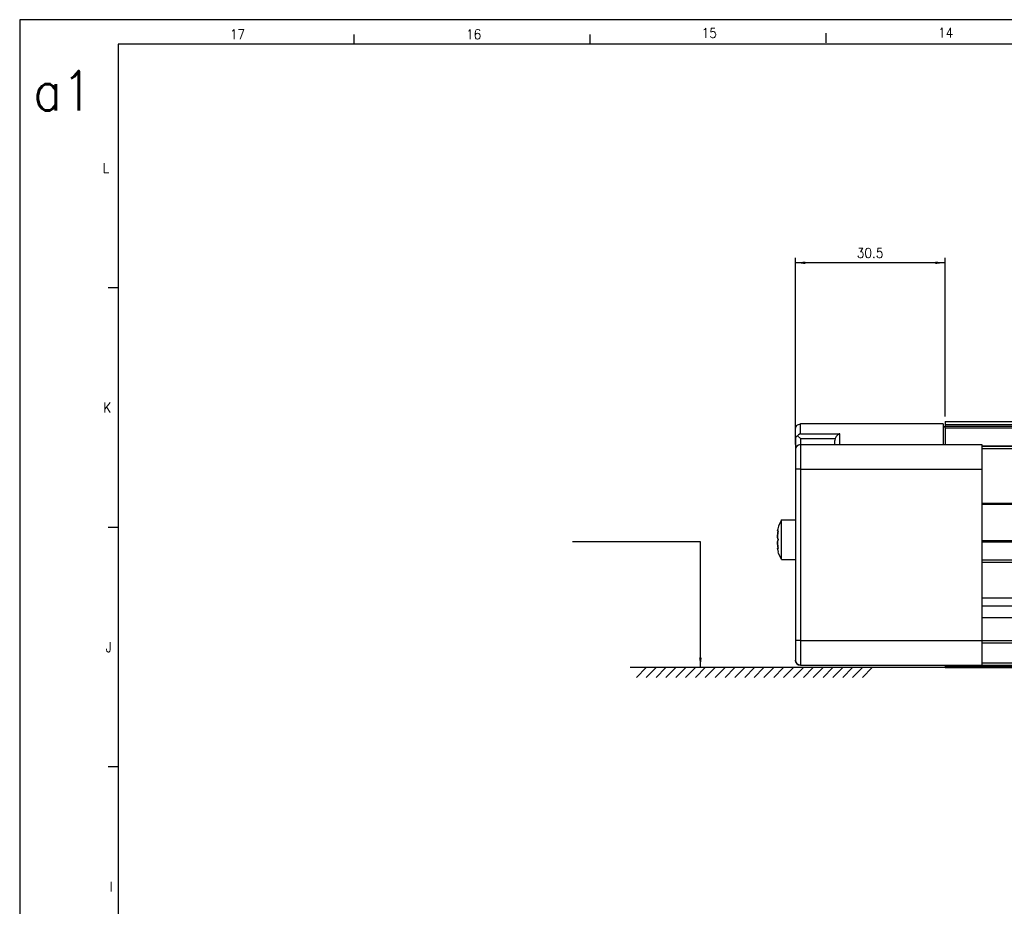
# Model space of a CAD drawing. Header units: inches. Extents: x -381 to 28022, y -418 to 176.
# Tile 5 of 49: x -381 to -181, y -5 to 176. Entities that reach past the tile are written whole.
import ezdxf

# ---------------------------------------------------------------- set-up
doc = ezdxf.new("R2010")
doc.units = ezdxf.units.IN
doc.layers.add('1', color=7, linetype='Continuous')
doc.styles.add('CONVERTER_12', font='txt.shx', dxfattribs={"width": 0.9})
doc.dimstyles.new('ME10_DIM_43', dxfattribs={"dimtxt": 2, "dimasz": 2, "dimexe": 1, "dimexo": 1, "dimgap": 1, "dimtad": 1, "dimdsep": 46, "dimtxsty": 'CONVERTER_12', "dimsah": 1, "dimcen": 0.09, "dimclrd": 2, "dimclre": 2, "dimclrt": 2, "dimadec": 0, "dimazin": 0, "dimtfac": 1, "dimtdec": 4, "dimtix": 1, "dimtmove": 0, "dimatfit": 3, "dimfxl": 1, "dimtolj": 1, "dimtzin": 0, "dimarcsym": 0})
doc.dimstyles.get("Standard").update_dxf_attribs({"dimtxt": 0.18, "dimasz": 0.18, "dimexe": 0.18, "dimexo": 0.0625, "dimgap": 0.09, "dimtad": 0, "dimtih": 1, "dimtoh": 1, "dimdec": 4, "dimzin": 0, "dimdsep": 46, "dimtxsty": 'Standard', "dimcen": 0.09, "dimadec": 0, "dimazin": 0, "dimtfac": 1, "dimtdec": 4, "dimtofl": 0, "dimtmove": 0, "dimatfit": 3, "dimfxl": 1, "dimtolj": 1, "dimtzin": 0, "dimarcsym": 0})

# ---------------------------------------------------------------- blocks, each defined once
blk = doc.blocks.new('Modulo_izq__K___94', base_point=(-227.1126677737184, 43.9825141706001))
at = {"color": 7, "linetype": 'Continuous'}
for p, q in [((-223.4577178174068, 92.4860791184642), (-223.4522673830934, 92.59060758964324)), ((-223.4577178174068, 90.54645645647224), (-223.4577178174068, 92.4860791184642)), ((-223.4522673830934, 92.59060758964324), (-223.4088103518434, 92.7950944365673)), ((-223.4088103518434, 92.7950944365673), (-223.3817107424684, 92.86876387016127)), ((-223.3817107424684, 92.86876387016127), (-223.3238494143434, 92.98607725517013)), ((-223.3238494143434, 92.98607725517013), (-223.2008025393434, 93.15520948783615)), ((-223.2008025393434, 93.15520948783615), (-223.1649138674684, 93.19318479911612)), ((-223.1649138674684, 93.19318479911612), (-223.0455291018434, 93.2950944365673)), ((-223.0455291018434, 93.2950944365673), (-222.8643767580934, 93.39962477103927)), ((-222.8643767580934, 93.39962477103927), (-222.8404509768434, 93.4099587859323)), ((-222.8404509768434, 93.4099587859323), (-222.6656462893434, 93.46422666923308)), ((-222.6656462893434, 93.46422666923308), (-222.4577178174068, 93.4860791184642)), ((-222.4577178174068, 91.47846112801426), (-222.4577178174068, 93.4860791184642)), ((-193.4577178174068, 93.4860791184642), (-222.4577178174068, 93.4860791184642)), ((-193.4577178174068, 93.4860791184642), (-193.4577178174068, 89.28607911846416)), ((-193.4577178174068, 92.98607811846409), (-193.0577178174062, 92.98607811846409)), ((-193.0577178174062, 93.98251510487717), (-193.0577178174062, 93.96542725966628)), ((-193.0577178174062, 93.98251510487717), (-40.40307212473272, 93.98251510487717)), ((-193.0577178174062, 93.96542725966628), (-193.0577178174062, 93.36143009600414)), ((-193.0577178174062, 93.96542725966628), (-40.39168022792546, 93.96542725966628)), ((-193.0577178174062, 93.36143009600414), (-193.0577178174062, 93.03613797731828)), ((-193.0577178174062, 93.36143009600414), (-39.98901545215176, 93.3614300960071)), ((-193.0577178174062, 92.71130448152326), (-193.0577178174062, 93.03613797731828)), ((-193.0577178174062, 93.03613797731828), (-39.77215402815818, 93.03613796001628)), ((-193.0577178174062, 92.71130448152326), (-193.0577178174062, 89.2860818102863)), ((-193.0577178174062, 92.71130448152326), (-39.5555983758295, 92.71130448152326)), ((-223.3817107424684, 90.80823606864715), (-223.4577178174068, 90.54645645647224)), ((-223.4577178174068, 90.54645645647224), (-223.4577178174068, 88.28607911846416)), ((-223.1649138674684, 91.03016371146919), (-223.3817107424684, 90.80823606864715)), ((-223.0223211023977, 91.11105974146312), (-223.1649138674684, 91.03016371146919)), ((-222.8604705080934, 91.25356382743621), (-223.0223211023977, 91.11105974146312)), ((-223.0223211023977, 91.11105974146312), (-222.4577178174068, 90.54645645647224)), ((-222.8404509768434, 91.26881498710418), (-222.8604705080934, 91.25356382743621)), ((-222.4796111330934, 91.47033399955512), (-222.8404509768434, 91.26881498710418)), ((-222.4577178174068, 91.47846112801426), (-222.4796111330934, 91.47033399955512)), ((-222.4577178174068, 91.47846112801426), (-214.4577178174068, 91.47846112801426)), ((-222.4577178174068, 90.54645645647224), (-222.4577178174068, 89.28607911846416)), ((-222.4577178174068, 90.54645645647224), (-215.3897224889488, 90.54645645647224)), ((-215.3897224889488, 90.54645645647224), (-215.4577178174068, 90.15756756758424)), ((-215.4577178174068, 89.28608003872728), (-215.4577178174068, 90.15756756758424)), ((-215.3817107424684, 90.56826109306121), (-215.3897224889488, 90.54645645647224)), ((-215.1800505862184, 90.9291390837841), (-215.3817107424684, 90.56826109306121)), ((-215.1649138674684, 90.9491967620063), (-215.1800505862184, 90.9291390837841)), ((-214.8604705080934, 91.25356382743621), (-215.1649138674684, 90.9491967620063)), ((-214.8404509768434, 91.26881498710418), (-214.8604705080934, 91.25356382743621)), ((-214.4796111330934, 91.47033399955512), (-214.8404509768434, 91.26881498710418)), ((-214.4577178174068, 91.47846112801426), (-214.4796111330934, 91.47033399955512)), ((-214.4577178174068, 89.28607911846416), (-214.4577178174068, 91.47846112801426)), ((-223.4577178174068, 88.28607911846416), (-223.4577178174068, 84.28607911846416)), ((-222.4577178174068, 89.28607911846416), (-222.4577178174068, 84.28607911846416)), ((-222.4577178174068, 89.28607911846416), (-185.5577178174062, 89.28607911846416)), ((-41.08144798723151, 89.00007889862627), (-185.5577215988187, 89.00007889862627)), ((-185.5577207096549, 88.98251510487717), (-145.0577517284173, 88.98251510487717)), ((-185.5577178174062, 89.28607911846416), (-185.5577178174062, 84.28607911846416)), ((-185.5577164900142, 88.48251510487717), (-159.8099224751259, 88.48251510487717)), ((-222.4577178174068, 84.28607911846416), (-223.4577178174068, 84.28607911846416)), ((-223.4577178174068, 84.28607911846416), (-223.4577178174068, 49.4860791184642)), ((-222.4577178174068, 84.28607911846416), (-185.5577178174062, 84.28607911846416)), ((-222.4577178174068, 84.28607911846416), (-222.4577178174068, 49.4860791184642)), ((-185.5577178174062, 84.28607911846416), (-185.5576247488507, 49.48503378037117)), ((-185.5577361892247, 77.16552824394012), (-160.559934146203, 77.16552824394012)), ((-185.5576264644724, 77.4155278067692), (-160.5598450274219, 77.4155278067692)), ((-227.0613982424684, 72.12701339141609), (-227.1024138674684, 71.92286033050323)), ((-227.0496794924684, 72.17338675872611), (-227.0613982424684, 72.12701339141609)), ((-226.9570598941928, 72.4860791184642), (-227.0496794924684, 72.17338675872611)), ((-226.8753630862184, 72.72223967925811), (-226.9570598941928, 72.4860791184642)), ((-226.2860076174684, 73.98607916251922), (-226.8753630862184, 72.72223967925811)), ((-226.2860076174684, 73.98607916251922), (-223.4576384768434, 73.98607916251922)), ((-226.2860076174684, 69.2914858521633), (-226.2860076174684, 73.98607916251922)), ((-227.1126677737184, 71.80149764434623), (-227.1114470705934, 71.83743399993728)), ((-227.1114470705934, 71.83743399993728), (-227.1126677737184, 71.80149764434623)), ((-227.1126677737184, 71.80149764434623), (-227.1024138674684, 71.7228003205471)), ((-227.1126677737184, 70.7380495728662), (-227.0613982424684, 71.31255823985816)), ((-227.0613982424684, 71.31255823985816), (-227.1126677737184, 70.7380495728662)), ((-227.1024138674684, 70.50539309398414), (-227.1126677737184, 70.7380495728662)), ((-227.1126677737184, 70.7380495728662), (-227.1024138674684, 70.50539309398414)), ((-227.1024138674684, 71.92286033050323), (-227.1114470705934, 71.83743399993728)), ((-227.1024138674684, 71.7228003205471), (-227.0613982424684, 71.68731600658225)), ((-227.0792205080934, 70.33472735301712), (-227.1024138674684, 70.50539309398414)), ((-227.1024138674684, 70.50539309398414), (-227.0792205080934, 70.33472735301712)), ((-227.0613982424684, 70.2511091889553), (-227.0792205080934, 70.33472735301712)), ((-227.0792205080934, 70.33472735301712), (-227.0613982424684, 70.2511091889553)), ((-227.0613982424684, 71.68731600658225), (-227.0496794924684, 71.68877131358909)), ((-226.9733987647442, 71.6873157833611), (-227.0613982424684, 71.68731600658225)), ((-227.0613982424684, 71.31255823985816), (-227.0496794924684, 71.37670809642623)), ((-227.0496794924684, 71.37670809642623), (-227.0613982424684, 71.31255823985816)), ((-227.0496794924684, 70.20674044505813), (-227.0613982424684, 70.2511091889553)), ((-227.0613982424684, 70.2511091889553), (-227.0496794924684, 70.20674044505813)), ((-226.9570598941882, 71.75384607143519), (-227.0496794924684, 71.37670809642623)), ((-227.0496794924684, 71.68877131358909), (-227.0396697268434, 71.69187266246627)), ((-227.0496794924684, 71.37670809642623), (-226.9733987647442, 71.6873157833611)), ((-226.9570598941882, 69.98607911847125), (-227.0496794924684, 70.20674044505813)), ((-227.0496794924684, 70.20674044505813), (-226.9570598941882, 69.98607911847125)), ((-227.0396697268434, 71.69187266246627), (-226.9570598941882, 71.75384607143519)), ((-227.1024138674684, 69.46676356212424), (-227.1126677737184, 69.23410899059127)), ((-227.1126677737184, 69.23410899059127), (-227.1024138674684, 69.46676356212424)), ((-227.1126677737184, 69.23410899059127), (-227.0613982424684, 68.65960032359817)), ((-227.0613982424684, 68.65960032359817), (-227.1126677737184, 69.23410899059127)), ((-227.1024138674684, 68.24935633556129), (-227.1126677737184, 68.1706610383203)), ((-227.1126677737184, 68.1706610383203), (-227.1114470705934, 68.13472468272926)), ((-227.1114470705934, 68.13472468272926), (-227.1126677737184, 68.1706610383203)), ((-227.1114470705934, 68.13472468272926), (-227.1024138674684, 68.0492983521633)), ((-227.0792205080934, 69.63743121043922), (-227.1024138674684, 69.46676356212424)), ((-227.1024138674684, 69.46676356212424), (-227.0792205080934, 69.63743121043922)), ((-227.0613982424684, 68.28484064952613), (-227.1024138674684, 68.24935633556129)), ((-227.1024138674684, 68.0492983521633), (-227.0613982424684, 67.84516627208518)), ((-227.0613982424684, 69.72104937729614), (-227.0792205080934, 69.63743121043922)), ((-227.0792205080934, 69.63743121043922), (-227.0613982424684, 69.72104937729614)), ((-227.0496794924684, 69.76541812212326), (-227.0613982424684, 69.72104937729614)), ((-227.0613982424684, 69.72104937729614), (-227.0496794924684, 69.76541812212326)), ((-227.0613982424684, 68.65960032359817), (-227.0496794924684, 68.59545046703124)), ((-227.0496794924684, 68.59545046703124), (-227.0613982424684, 68.65960032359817)), ((-226.9733982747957, 68.28484051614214), (-227.0613982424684, 68.28484064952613)), ((-227.0496794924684, 68.28338724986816), (-227.0613982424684, 68.28484064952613)), ((-226.9570598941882, 69.98607911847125), (-227.0496794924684, 69.76541812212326)), ((-227.0496794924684, 69.76541812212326), (-226.9570598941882, 69.98607911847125)), ((-227.0496794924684, 68.59545046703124), (-226.9570598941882, 68.21831216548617)), ((-226.9733982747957, 68.28484051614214), (-227.0496794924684, 68.59545046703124)), ((-227.0396697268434, 68.2802859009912), (-227.0496794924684, 68.28338724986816)), ((-226.9570598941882, 68.21831216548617), (-227.0396697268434, 68.2802859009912)), ((-226.2859210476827, 65.9860791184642), (-226.2860076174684, 69.2914858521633)), ((-185.5577360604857, 69.79950243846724), (-160.5599325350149, 69.79950243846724)), ((-185.5576266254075, 69.54950240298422), (-160.5598458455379, 69.54950240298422)), ((-227.0613982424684, 67.84516627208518), (-227.0496794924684, 67.7987719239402)), ((-227.0496794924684, 67.7987719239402), (-226.9570598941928, 67.48607911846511)), ((-226.8753630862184, 67.2499172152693), (-226.9570598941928, 67.48607911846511)), ((-226.2859210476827, 65.9860791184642), (-226.8753630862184, 67.2499172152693)), ((-226.2859210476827, 65.9860791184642), (-223.4576384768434, 65.98607940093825)), ((-185.5577362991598, 65.42078489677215), (-160.5599333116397, 65.42078489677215)), ((-185.5576301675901, 65.9207844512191), (-160.5598612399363, 65.9207844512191)), ((-185.5576216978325, 58.15432346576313), (-160.5598240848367, 58.15432346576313)), ((-160.5599310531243, 56.48607916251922), (-185.5577342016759, 56.48607916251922)), ((-185.5576312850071, 54.20016531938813), (-145.2753461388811, 54.20016531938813)), ((-185.5576223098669, 54.16895500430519), (-145.2440789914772, 54.16895500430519)), ((-223.4577178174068, 49.4860791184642), (-223.4577178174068, 45.4860791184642)), ((-222.4577178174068, 49.4860791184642), (-223.4577178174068, 49.4860791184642)), ((-222.4577178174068, 49.4860791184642), (-222.4577178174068, 44.4860791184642)), ((-222.4577178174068, 49.4860791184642), (-185.5576247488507, 49.48503378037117)), ((-185.5576247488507, 49.48503378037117), (-185.5577178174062, 44.4860791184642)), ((-185.5576247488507, 49.48503378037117), (-39.7347254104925, 49.48503362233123)), ((-185.5576211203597, 49.05156145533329), (-40.02370685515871, 49.05156145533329)), ((-223.4522673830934, 45.38155073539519), (-223.4577178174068, 45.4860791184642)), ((-223.4459256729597, 45.35170957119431), (-223.4522673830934, 45.38155073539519)), ((-223.4088103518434, 45.17706198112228), (-223.4306515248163, 45.27983647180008)), ((-223.3817107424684, 45.10339636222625), (-223.4088103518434, 45.17706198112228)), ((-223.3238494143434, 44.98607916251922), (-223.3817107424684, 45.10339636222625)), ((-223.2008025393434, 44.81694883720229), (-223.3238494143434, 44.98607916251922)), ((-223.1648245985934, 44.77897233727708), (-223.2008025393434, 44.81694883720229)), ((-223.1120269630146, 44.73386899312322), (-223.1648245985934, 44.77897233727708)), ((-223.0455291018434, 44.67706198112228), (-223.0862485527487, 44.71184731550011)), ((-222.8643767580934, 44.57253355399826), (-223.0455291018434, 44.67706198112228)), ((-222.8404509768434, 44.56219953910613), (-222.8643767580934, 44.57253355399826)), ((-222.8115065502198, 44.55321378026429), (-222.8404509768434, 44.56219953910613)), ((-222.6656462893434, 44.50793165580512), (-222.7761481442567, 44.54223681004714)), ((-222.4577178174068, 44.4860791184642), (-222.6656462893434, 44.50793165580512)), ((-222.4577178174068, 44.4860791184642), (-185.5577178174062, 44.4860791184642)), ((-193.4577178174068, 44.4860791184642), (-193.4577178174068, 44.45607911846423)), ((-193.4577178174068, 44.45607911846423), (-193.0577178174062, 44.45607863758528)), ((-193.0577178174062, 44.4825141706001), (-193.0577178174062, 44.45607863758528)), ((-193.0577178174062, 44.4825141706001), (-39.40307150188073, 44.4825141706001)), ((-193.0577178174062, 44.45607863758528), (-193.0577178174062, 44.2325141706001)), ((-193.0577178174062, 44.2325141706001), (-193.0577178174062, 43.9825141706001)), ((-193.0577178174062, 44.2325141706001), (-39.23640504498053, 44.2325141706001)), ((-185.5577164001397, 44.9825141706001), (-39.73640483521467, 44.9825141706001)), ((-193.0577178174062, 43.9825141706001), (-39.40307171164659, 43.9825141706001))]:
    blk.add_line(p, q, dxfattribs=at)
for centre, start, end in [((-222.4577178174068, 88.28607911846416), 90, 180), ((-222.4577178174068, 45.4860791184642), 180, 270)]:
    blk.add_arc(centre, 1, start, end, dxfattribs=at)
blk = doc.blocks.new('F-270__98', base_point=(-227.1126677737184, 43.9825141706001))
blk.add_blockref('Modulo_izq__K___94', (-227.1126677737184, 43.9825141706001))
blk = doc.blocks.new('*D150')
at = {"layer": '1', "color": 2, "linetype": 'Continuous'}
for p, q in [((-223.4577178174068, 89.28607911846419), (-223.4577178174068, 127.2359957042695)), ((-193.0577178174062, 126.2359957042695), (-223.4577178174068, 126.2359957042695)), ((-193.0577178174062, 94.98251510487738), (-193.0577178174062, 127.2359957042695))]:
    blk.add_line(p, q, dxfattribs=at)
at = {"layer": '1', "color": 2}
for points in [[(-221.4577178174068, 126.4993006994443), (-221.4577178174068, 125.9726907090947), (-223.4577178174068, 126.2359957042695)], [(-195.0577178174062, 125.9726907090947), (-195.0577178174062, 126.4993006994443), (-193.0577178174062, 126.2359957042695)]]:
    blk.add_solid(points, dxfattribs=at)
at = {"layer": '1', "color": 2, "insert": (-210.9827178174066, 127.2359957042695), "char_height": 2, "attachment_point": 7, "rotation": 0.00013888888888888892, "line_spacing_factor": 0.60024009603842, "style": 'CONVERTER_12'}
blk.add_mtext('30.5', dxfattribs=at)
blk = doc.blocks.new('Marco_a1', base_point=(38.86876955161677, -121.3796663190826))
at = {"layer": '1', "color": 2, "linetype": 'Continuous'}
for p, q in [((-381.1312304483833, 175.6203336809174), (-381.1312304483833, -418.3796663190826)), ((458.8687695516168, 175.6203336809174), (-381.1312304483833, 175.6203336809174)), ((-313.1900539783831, 172.6203336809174), (-313.1900539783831, 170.6203336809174)), ((-265.2488775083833, 172.6203336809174), (-265.2488775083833, 170.6203336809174)), ((-217.3077010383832, 172.9039942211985), (-217.3077010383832, 170.9039942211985)), ((-361.1312304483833, 121.1536670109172), (-363.1312304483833, 121.1536670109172)), ((-361.1312304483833, 72.48700035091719), (-363.1312304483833, 72.48700035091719)), ((-361.1312304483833, 23.82033368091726), (-363.1312304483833, 23.82033368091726))]:
    blk.add_line(p, q, dxfattribs=at)
at = {"layer": '1', "color": 7, "linetype": 'Continuous'}
for p, q in [((-361.1312304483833, 170.6203336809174), (-361.1312304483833, -413.3796663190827)), ((453.8687695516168, 170.6203336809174), (-361.1312304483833, 170.6203336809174))]:
    blk.add_line(p, q, dxfattribs=at)
at = {"layer": '1', "color": 2, "char_height": 2, "attachment_point": 4, "line_spacing_factor": 1.20048019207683, "style": 'CONVERTER_12'}
for s, insert in [('15', (-242.5243074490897, 172.9167099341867)), ('14', (-194.4702152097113, 172.9788756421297)), ('17', (-338.4067095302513, 172.6451371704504)), ('16', (-290.4096025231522, 172.6451371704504)), ('L', (-364.2475220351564, 145.4870003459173)), ('K', (-364.1646240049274, 96.8203336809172)), ('J', (-363.6353988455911, 48.15366701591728)), ('I', (-362.8674942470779, -0.51299965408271))]:
    blk.add_mtext(s, dxfattribs=dict(at, insert=insert))
at = {"layer": '1', "color": 6, "insert": (-378.3951860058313, 161.1930653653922), "char_height": 8, "attachment_point": 4, "line_spacing_factor": 1.20048019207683, "style": 'CONVERTER_12'}
blk.add_mtext('a1', dxfattribs=at)
blk = doc.blocks.new('Top', base_point=(38.86876955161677, -121.3796663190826))
blk.add_blockref('Marco_a1', (38.86876955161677, -121.3796663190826))
blk = doc.blocks.new('_dummy_frame', base_point=(-381.1312304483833, -418.3796663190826))
blk.add_blockref('Top', (38.86876955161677, -121.3796663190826))
blk = doc.blocks.new('Inferior1', base_point=(2040.764773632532, 69.73251432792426))
at = {"layer": '1', "color": 7, "linetype": 'Continuous'}
for p, q in [((-193.0577178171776, 43.9825141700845), (-257.0577178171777, 43.9825141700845)), ((-253.7794146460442, 43.9825141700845), (-255.7794146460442, 41.9825141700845)), ((-251.7805283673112, 43.9825141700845), (-253.7805283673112, 41.9825141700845)), ((-249.7826534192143, 43.9825141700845), (-251.7805283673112, 41.9825141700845)), ((-247.7849602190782, 43.9825141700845), (-249.7849602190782, 41.9825141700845)), ((-245.7758684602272, 43.9825141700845), (-247.7758684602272, 41.9825141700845)), ((-243.7769821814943, 43.9825141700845), (-245.7769821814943, 41.9825141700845)), ((-241.7791072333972, 43.9825141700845), (-243.7769821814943, 41.9825141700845)), ((-239.7814140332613, 43.9825141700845), (-241.7814140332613, 41.9825141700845)), ((-237.7752369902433, 43.9825141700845), (-239.7752369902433, 41.9825141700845)), ((-235.7763507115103, 43.9825141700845), (-237.7763507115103, 41.9825141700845)), ((-233.7784757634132, 43.9825141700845), (-235.7763507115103, 41.9825141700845)), ((-231.7807825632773, 43.9825141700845), (-233.7807825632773, 41.9825141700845)), ((-229.8578689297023, 43.9825141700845), (-231.8578689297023, 41.9825141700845)), ((-227.8589826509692, 43.9825141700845), (-229.8589826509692, 41.9825141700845)), ((-225.8611077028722, 43.9825141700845), (-227.8589826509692, 41.9825141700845)), ((-223.8634145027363, 43.9825141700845), (-225.8634145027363, 41.9825141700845)), ((-221.8543227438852, 43.9825141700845), (-223.8543227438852, 41.9825141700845)), ((-219.8554364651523, 43.9825141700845), (-221.8554364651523, 41.9825141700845)), ((-217.8575615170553, 43.9825141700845), (-219.8554364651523, 41.9825141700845)), ((-215.8598683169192, 43.9825141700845), (-217.8598683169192, 41.9825141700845)), ((-213.8536912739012, 43.9825141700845), (-215.8536912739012, 41.9825141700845)), ((-211.8548049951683, 43.9825141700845), (-213.8548049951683, 41.9825141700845)), ((-209.8569300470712, 43.9825141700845), (-211.8548049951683, 41.9825141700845)), ((-207.8592368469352, 43.9825141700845), (-209.8592368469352, 41.9825141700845))]:
    blk.add_line(p, q, dxfattribs=at)
at = {"layer": '1', "color": 2}
blk.add_solid([(-243.0438992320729, 45.9825141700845), (-242.5172892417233, 45.9825141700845), (-242.7805942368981, 43.9825141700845)], dxfattribs=at)
blk.add_blockref('F-270__98', (-227.1126677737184, 43.9825141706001))
at = {"layer": '1'}
dim = blk.add_linear_dim(base=(-193.0577178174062, 126.2359957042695), p1=(-223.4577178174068, 88.28607911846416), p2=(-193.0577178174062, 93.98251510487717), text='30.5', dimstyle='ME10_DIM_43', dxfattribs=at)
dim.commit()
dim.dimension.update_dxf_attribs({"geometry": '*D150', "text_midpoint": (-208.2577178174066, 128.2359957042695), "text_rotation": 0.00013888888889})
at = {"layer": '1', "color": 2, "linetype": 'Continuous', "has_arrowhead": 0}
blk.add_leader([(-242.7805942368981, 43.9825141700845), (-242.7805942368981, 69.51735752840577), (-268.7805942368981, 69.51735752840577)], dimstyle='Standard', dxfattribs=at)

msp = doc.modelspace()

# ---------------------------------------------------------------- block references
msp.add_blockref('Inferior1', (2040.764773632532, 69.73251432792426))
at = {"layer": '1'}
msp.add_blockref('_dummy_frame', (-381.1312304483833, -418.3796663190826), dxfattribs=at)

doc.saveas('drawing.dxf')
